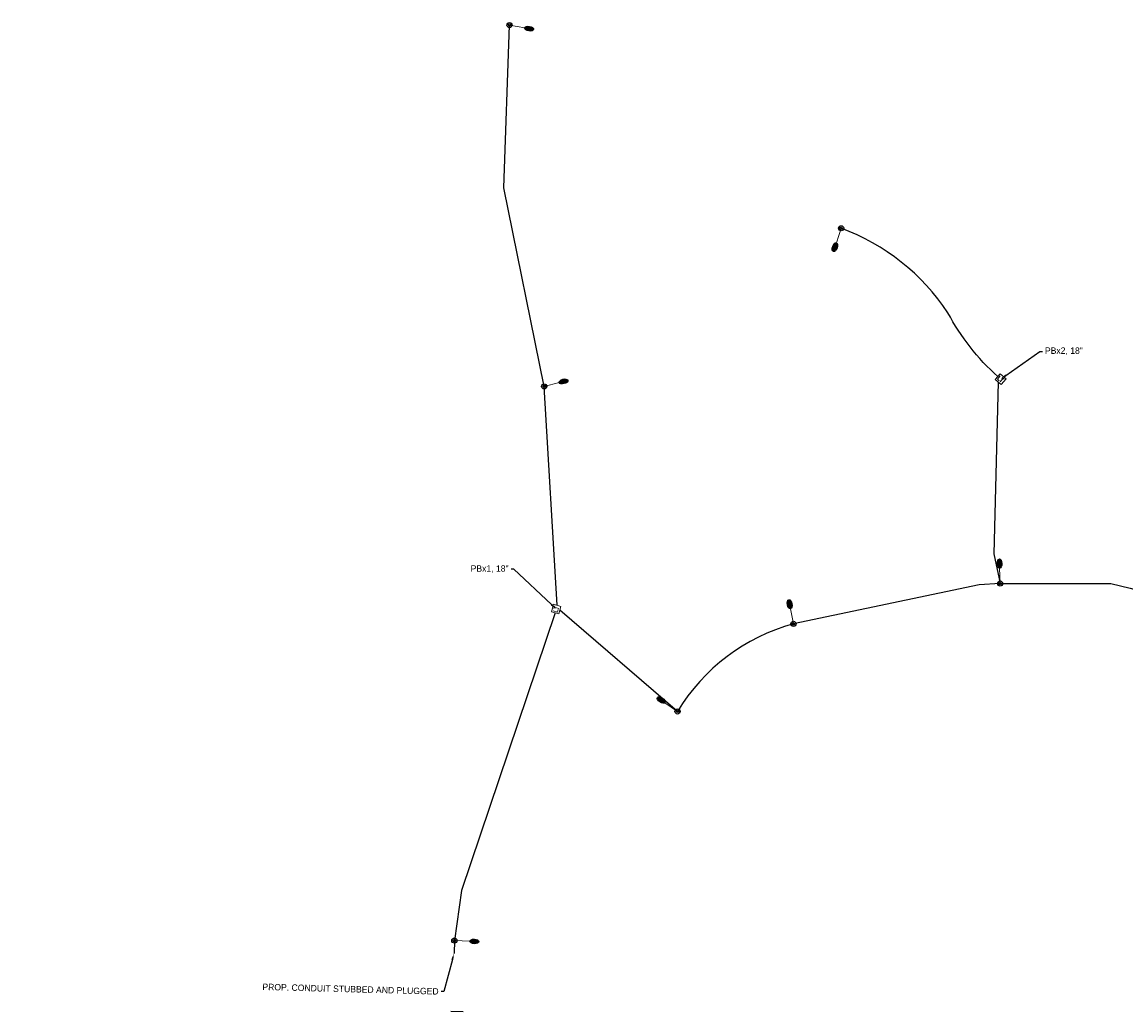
# Model space of a CAD drawing. Header units: feet. Extents: x 160766 to 162436, y 288733 to 289840.
# Tile 1 of 3: x 161195 to 161624, y 288769 to 289154. Entities that reach past the tile are written whole.
import ezdxf
from ezdxf import colors
from ezdxf.entities.mleader import LeaderData, LeaderLine
from ezdxf.math import Vec2, Vec3

# ---------------------------------------------------------------- set-up
doc = ezdxf.new("R2010")
doc.units = ezdxf.units.FT
doc.header["$MEASUREMENT"] = 0
doc.linetypes.add('conduitpr', pattern=[0])
for name, color, linetype in [('LT_P_Conduit', 3, 'conduitpr'), ('LT_P_Foundation', 7, 'Continuous'), ('LT_P_Luminaires', 2, 'Continuous'), ('LT_P_Poles', 1, 'Continuous'), ('LT_P_PullBox', 1, 'Continuous'), ('LT_P_Text', 7, 'Continuous')]:
    doc.layers.add(name, color=color, linetype=linetype)
doc.layers.add('VIEWPORT', color=232, linetype='Continuous', plot=False)
doc.styles.add('Slanted-Normal', font='font31.shx', dxfattribs={"height": 0.1})

# ---------------------------------------------------------------- blocks, each defined once
blk = doc.blocks.new('*U1281')
at = {"layer": 'LT_P_Luminaires', "linetype": 'Continuous', "lineweight": 0}
h = blk.add_hatch(color=2, dxfattribs=at)
edge = h.paths.add_edge_path()
edge.add_ellipse((7.77, -0.07), major_axis=(1.78, 0), ratio=0.5, start_angle=0, end_angle=360)
at = {"layer": 'LT_P_Foundation'}
blk.add_circle((0, 0), 1, dxfattribs=at)
at = {"layer": 'LT_P_Luminaires', "color": 2, "linetype": 'Continuous', "lineweight": 13}
blk.add_line((0, 0), (6, 0), dxfattribs=at)
at = {"layer": 'LT_P_Luminaires'}
blk.add_ellipse((7.77, -0.07), major_axis=(1.78, 0), ratio=0.5, dxfattribs=at)
at = {"layer": 'LT_P_Poles'}
blk.add_circle((0, 0), 0.458, dxfattribs=at)
blk = doc.blocks.new('*U1282')
at = {"layer": 'LT_P_Luminaires', "linetype": 'Continuous', "lineweight": 0}
h = blk.add_hatch(color=2, dxfattribs=at)
edge = h.paths.add_edge_path()
edge.add_ellipse((7.77, -0.07), major_axis=(1.78, 0), ratio=0.5, start_angle=0, end_angle=360)
at = {"layer": 'LT_P_Foundation'}
blk.add_circle((0, 0), 1, dxfattribs=at)
at = {"layer": 'LT_P_Luminaires', "color": 2, "linetype": 'Continuous', "lineweight": 13}
blk.add_line((0, 0), (6, 0), dxfattribs=at)
at = {"layer": 'LT_P_Luminaires'}
blk.add_ellipse((7.77, -0.07), major_axis=(1.78, 0), ratio=0.5, dxfattribs=at)
at = {"layer": 'LT_P_Poles'}
blk.add_circle((0, 0), 0.458, dxfattribs=at)
blk = doc.blocks.new('*U1283')
at = {"layer": 'LT_P_Luminaires', "linetype": 'Continuous', "lineweight": 0}
h = blk.add_hatch(color=2, dxfattribs=at)
edge = h.paths.add_edge_path()
edge.add_ellipse((7.77, -0.07), major_axis=(1.78, 0), ratio=0.5, start_angle=0, end_angle=360)
at = {"layer": 'LT_P_Foundation'}
blk.add_circle((0, 0), 1, dxfattribs=at)
at = {"layer": 'LT_P_Luminaires', "color": 2, "linetype": 'Continuous', "lineweight": 13}
blk.add_line((0, 0), (6, 0), dxfattribs=at)
at = {"layer": 'LT_P_Luminaires'}
blk.add_ellipse((7.77, -0.07), major_axis=(1.78, 0), ratio=0.5, dxfattribs=at)
at = {"layer": 'LT_P_Poles'}
blk.add_circle((0, 0), 0.458, dxfattribs=at)
blk = doc.blocks.new('*U1284')
at = {"layer": 'LT_P_Luminaires', "linetype": 'Continuous', "lineweight": 0}
h = blk.add_hatch(color=2, dxfattribs=at)
edge = h.paths.add_edge_path()
edge.add_ellipse((7.77, -0.07), major_axis=(1.78, 0), ratio=0.5, start_angle=0, end_angle=360)
at = {"layer": 'LT_P_Foundation'}
blk.add_circle((0, 0), 1, dxfattribs=at)
at = {"layer": 'LT_P_Luminaires', "color": 2, "linetype": 'Continuous', "lineweight": 13}
blk.add_line((0, 0), (6, 0), dxfattribs=at)
at = {"layer": 'LT_P_Luminaires'}
blk.add_ellipse((7.77, -0.07), major_axis=(1.78, 0), ratio=0.5, dxfattribs=at)
at = {"layer": 'LT_P_Poles'}
blk.add_circle((0, 0), 0.458, dxfattribs=at)
blk = doc.blocks.new('*U1285')
at = {"layer": 'LT_P_Luminaires', "linetype": 'Continuous', "lineweight": 0}
h = blk.add_hatch(color=2, dxfattribs=at)
edge = h.paths.add_edge_path()
edge.add_ellipse((7.77, -0.07), major_axis=(1.78, 0), ratio=0.5, start_angle=0, end_angle=360)
at = {"layer": 'LT_P_Foundation'}
blk.add_circle((0, 0), 1, dxfattribs=at)
at = {"layer": 'LT_P_Luminaires', "color": 2, "linetype": 'Continuous', "lineweight": 13}
blk.add_line((0, 0), (6, 0), dxfattribs=at)
at = {"layer": 'LT_P_Luminaires'}
blk.add_ellipse((7.77, -0.07), major_axis=(1.78, 0), ratio=0.5, dxfattribs=at)
at = {"layer": 'LT_P_Poles'}
blk.add_circle((0, 0), 0.458, dxfattribs=at)
blk = doc.blocks.new('*U1286')
at = {"layer": 'LT_P_Luminaires', "linetype": 'Continuous', "lineweight": 0}
h = blk.add_hatch(color=2, dxfattribs=at)
edge = h.paths.add_edge_path()
edge.add_ellipse((7.77, -0.07), major_axis=(1.78, 0), ratio=0.5, start_angle=0, end_angle=360)
at = {"layer": 'LT_P_Foundation'}
blk.add_circle((0, 0), 1, dxfattribs=at)
at = {"layer": 'LT_P_Luminaires', "color": 2, "linetype": 'Continuous', "lineweight": 13}
blk.add_line((0, 0), (6, 0), dxfattribs=at)
at = {"layer": 'LT_P_Luminaires'}
blk.add_ellipse((7.77, -0.07), major_axis=(1.78, 0), ratio=0.5, dxfattribs=at)
at = {"layer": 'LT_P_Poles'}
blk.add_circle((0, 0), 0.458, dxfattribs=at)
blk = doc.blocks.new('*U1287')
at = {"layer": 'LT_P_Luminaires', "linetype": 'Continuous', "lineweight": 0}
h = blk.add_hatch(color=2, dxfattribs=at)
edge = h.paths.add_edge_path()
edge.add_ellipse((7.77, -0.07), major_axis=(1.78, 0), ratio=0.5, start_angle=0, end_angle=360)
at = {"layer": 'LT_P_Foundation'}
blk.add_circle((0, 0), 1, dxfattribs=at)
at = {"layer": 'LT_P_Luminaires', "color": 2, "linetype": 'Continuous', "lineweight": 13}
blk.add_line((0, 0), (6, 0), dxfattribs=at)
at = {"layer": 'LT_P_Luminaires'}
blk.add_ellipse((7.77, -0.07), major_axis=(1.78, 0), ratio=0.5, dxfattribs=at)
at = {"layer": 'LT_P_Poles'}
blk.add_circle((0, 0), 0.458, dxfattribs=at)
blk = doc.blocks.new('lpb (1)')
at = {"layer": 'LT_P_PullBox', "color": 1, "linetype": 'Continuous', "lineweight": 13, "flags": 128}
blk.add_lwpolyline([(-0.1, 0.1), (0.1, 0.1), (0.1, -0.1), (-0.1, -0.1)], close=True, dxfattribs=at)
for points in [[(-0.064, 0.059), (-0.064, -0.059), (0, -0.059)], [(-0.003, 0.059), (0.07, 0.059)], [(0.034, 0.059), (0.034, -0.059)]]:
    blk.add_lwpolyline(points, dxfattribs=at)

msp = doc.modelspace()

# ---------------------------------------------------------------- linework, layer by layer
at = {"layer": 'LT_P_Conduit', "flags": 128}
for points in [[(161398.042, 289012.52), (161382.316, 289089.788), (161384.537, 289153.008)], [(161403.076, 288927.445), (161398.042, 289012.52)], [(161575.318, 288935.917), (161567.219, 288935.449), (161494.961, 288920.236)], [(161402.26, 288924.558), (161365.881, 288816.582), (161363.089, 288797.122)], [(161449.886, 288886.191), (161404.112, 288925.593)], [(161363.089, 288797.122), (161362.953, 288792.124)]]:
    msp.add_lwpolyline(points, dxfattribs=at)
for points in [[(161574.422, 289016.332, -0.0863856), (161555.039, 289041.16, 0.1590622), (161513.508, 289074.022)], [(161575.318, 288935.917), (161618.342, 288935.889, -0.0810982), (161675.58, 288912.998)], [(161494.961, 288920.236, 0.1926087), (161449.886, 288886.191)]]:
    msp.add_lwpolyline(points, format="xyb", dxfattribs=at)
at = {"layer": 'VIEWPORT', "flags": 128}
msp.add_lwpolyline([(161366.526, 288769.395), (161361.779, 288769.562)], dxfattribs=at)

# ---------------------------------------------------------------- block references
at = {"layer": 'LT_P_Luminaires'}
for name, p, rotation in [('*U1284', (161384.537, 289153.008), 350.0860728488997), ('*U1285', (161513.508, 289074.022), 252.194449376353), ('*U1283', (161398.042, 289012.52), 15.08182242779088), ('*U1287', (161575.318, 288935.917), 92.01515864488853), ('*U1286', (161494.961, 288920.236), 101.3737634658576), ('*U1282', (161449.886, 288886.191), 145.656598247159), ('*U1281', (161363.089, 288797.122), 357.9403265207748)]:
    msp.add_blockref(name, p, dxfattribs=dict(at, rotation=rotation))
at = {"layer": 'LT_P_PullBox', "xscale": 14.99999999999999, "yscale": 14.99999999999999, "rotation": 74.21421851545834}
msp.add_blockref('lpb (1)', (161402.668, 288926.002), dxfattribs=at)

# ---------------------------------------------------------------- next in the draw order: leaders
at = {"layer": 'LT_P_Text'}
ml = msp.add_multileader_mtext('Standard', dxfattribs=at)
ml.set_content('PBx2, 18"', color=256, style='Slanted-Normal')
ml.set_leader_properties(color=256, linetype='ByLayer', lineweight=-1)
ml.build(insert=Vec2(0, 0))
ml.multileader.update_dxf_attribs({"dogleg_length": 0.05, "arrow_head_size": 2.5, "scale": 20})
ctx = ml.context
ctx.base_point, ctx.scale, ctx.char_height, ctx.arrow_head_size, ctx.landing_gap_size, ctx.plane_origin = Vec3(161591.759, 289026.172), 20, 2.5, 2.5, 1, Vec3(161610.124, 289045.747)
notes = []
notes.append((ctx, [(0, (1, 1, 0), (161590.759, 289026.172), (1, 0), 1, [(0, [(161575.567, 289015.362)], 0, [])])]))
ctx.mtext.insert, ctx.mtext.flow_direction = Vec3(161592.759, 289027.7), 5
ctx.mtext.has_bg_fill, ctx.mtext.bg_color, ctx.mtext.bg_scale_factor, ctx.mtext.bg_transparency, ctx.mtext.use_window_bg_color = 1, -1027028792, 1.5, 0, 1
ml = msp.add_multileader_mtext('Standard', dxfattribs=at)
ml.set_content('PBx1, 18"', color=256, style='Slanted-Normal')
ml.set_leader_properties(color=256, linetype='ByLayer', lineweight=-1)
ml.build(insert=Vec2(0, 0))
ml.multileader.update_dxf_attribs({"dogleg_length": 0.05, "arrow_head_size": 2.5, "scale": 20})
ctx = ml.context
ctx.base_point, ctx.scale, ctx.char_height, ctx.arrow_head_size, ctx.landing_gap_size, ctx.plane_origin = Vec3(161366.709, 288941.468), 20, 2.5, 2.5, 1, Vec3(161369.866, 288953.132)
ctx.text_align_type = 2
notes.append((ctx, [(1, (1, 1, 0), (161386.177, 288941.468), (-1, 0), 1, [(0, [(161402.668, 288926.002)], 0, [])])]))
ctx.mtext.insert, ctx.mtext.alignment, ctx.mtext.flow_direction = Vec3(161384.177, 288942.995), 3, 5
ctx.mtext.has_bg_fill, ctx.mtext.bg_color, ctx.mtext.bg_scale_factor, ctx.mtext.bg_transparency, ctx.mtext.use_window_bg_color = 1, -1027028792, 1.5, 0, 1
ml = msp.add_multileader_mtext('Standard', dxfattribs=at)
ml.set_content('PROP. CONDUIT STUBBED AND PLUGGED', color=256, style='Slanted-Normal')
ml.set_leader_properties(color=256, linetype='ByLayer', lineweight=-1)
ml.build(insert=Vec2(0, 0))
ml.multileader.update_dxf_attribs({"dogleg_length": 0.05, "arrow_head_size": 2.5, "scale": 20})
ctx = ml.context
ctx.base_point, ctx.scale, ctx.char_height, ctx.arrow_head_size, ctx.landing_gap_size, ctx.plane_origin, ctx.plane_x_axis, ctx.plane_y_axis = Vec3(161327.446, 288778.141), 20, 2.5, 2.5, 1, Vec3(161274.99, 288803.348), Vec3(0.9996553, -0.0262558), Vec3(0.0262558, 0.9996553)
ctx.text_align_type = 2
notes.append((ctx, [(1, (1, 1, 0), (161358.967, 288777.313), (-0.9996553, 0.0262558), 1, [(0, [(161362.953, 288792.124)], 0, [])])]))
ctx.mtext.insert, ctx.mtext.text_direction, ctx.mtext.rotation, ctx.mtext.width, ctx.mtext.alignment, ctx.mtext.line_spacing_factor, ctx.mtext.flow_direction = Vec3(161357, 288778.615), Vec3(0.9996553, -0.0262558), 6.2569265, 29.57097, 3, 0.912, 5
ctx.mtext.has_bg_fill, ctx.mtext.bg_color, ctx.mtext.bg_scale_factor, ctx.mtext.bg_transparency, ctx.mtext.use_window_bg_color = 1, -1027028792, 1.5, 0, 1
for ctx, leaders in notes:
    for number, flags, end, landing, length, lines in leaders:
        leader = LeaderData()
        leader.index, (leader.has_last_leader_line, leader.has_dogleg_vector, leader.attachment_direction) = number, flags
        leader.last_leader_point, leader.dogleg_vector, leader.dogleg_length = Vec3(end), Vec3(landing), length
        for number, points, colour, breaks in lines:
            line = LeaderLine()
            line.index, line.vertices, line.color, line.breaks = number, Vec3.list(points), colors.encode_raw_color(colour), breaks
            leader.lines.append(line)
        ctx.leaders.append(leader)

# ---------------------------------------------------------------- next in the draw order: linework, layer by layer
at = {"layer": 'LT_P_Conduit', "flags": 128}
msp.add_lwpolyline([(161574.597, 289014.218), (161572.895, 288947.404), (161575.318, 288935.917)], dxfattribs=at)

# ---------------------------------------------------------------- next in the draw order: block references
at = {"layer": 'LT_P_PullBox', "xscale": 14.99999999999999, "yscale": 14.99999999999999, "rotation": 319.7117083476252}
msp.add_blockref('lpb (1)', (161575.567, 289015.362), dxfattribs=at)

doc.saveas('drawing.dxf')
